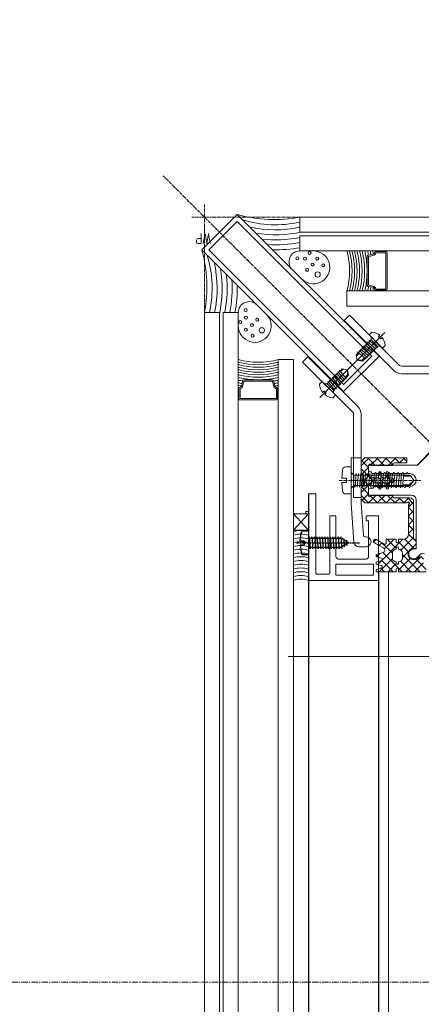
# Model space of a CAD drawing. Header units: inches. Extents: x -647532 to 3008597, y -136987 to 2557681.
# Tile 107 of 153: x 45221 to 45382, y 48554 to 48947. Entities that reach past the tile are written whole.
import ezdxf
from ezdxf import colors
from ezdxf.entities.mleader import LeaderData, LeaderLine
from ezdxf.enums import TextEntityAlignment as Align
from ezdxf.math import Vec2, Vec3

# ---------------------------------------------------------------- set-up
doc = ezdxf.new("R2010")
doc.units = ezdxf.units.IN
doc.header["$MEASUREMENT"] = 0
for name, pattern in [('BIAL-IT1I-KGD-001-IN-DWG-141 LEVEL 2 - OVERALL FIRE EXIT PLAN$0$CENTER', [2, 1.25, -0.25, 0.25, -0.25]), ('BIAL-IT1I-KGD-001-IN-DWG-141 LEVEL 2 - OVERALL FIRE EXIT PLAN$0$CENTER2', [28.575, 19.05, -3.175, 3.175, -3.175]), ('BIAL-IT1I-KGD-001-IN-DWG-141 LEVEL 2 - OVERALL FIRE EXIT PLAN$0$DASHED', [0.75, 0.5, -0.25]), ('BIAL-IT1I-KGD-001-IN-DWG-141 LEVEL 2 - OVERALL FIRE EXIT PLAN$0$HIDDEN', [9.525, 6.35, -3.175]), ('CENTER', [2, 1.25, -0.25, 0.25, -0.25]), ('DASHED2', [0.375, 0.25, -0.125])]:
    doc.linetypes.add(name, pattern=pattern)
for name, color, linetype, lineweight in [('ANNO-GRID', 8, 'DASHED2', 5), ('FURN', 8, 'Continuous', 5), ('FURN-HATCH', 8, 'Continuous', 5), ('YD-EXTERNAL 1', 8, 'Continuous', 5)]:
    doc.layers.add(name, color=color, linetype=linetype, lineweight=lineweight)
doc.layers.add('ARCH', color=8, linetype='Continuous')
doc.styles.add('ARIAL', font='arial.ttf')
doc.styles.add('BIAL-IT1I-KGD-001-IN-DWG-141 LEVEL 2 - OVERALL FIRE EXIT PLAN$0$RomanS', font='Romans.shx', dxfattribs={"width": 0.8})
doc.styles.get("Standard").update_dxf_attribs({"font": 'arial.ttf'})

# ---------------------------------------------------------------- blocks, each defined once
blk = doc.blocks.new('BIAL-IT1I-KGD-001-IN-DWG-141 LEVEL 2 - OVERALL FIRE EXIT PLAN$0$A$C258E6B3D')
for p, q in [((150, 2476.44), (150, 172.55)), ((156, 172.55), (156, 2476.44)), ((157.52, 2476.44), (157.52, 172.55)), ((163.52, 172.55), (163.52, 2476.44)), ((179.52, 2476.44), (179.52, 191.35)), ((185.52, 191.35), (185.52, 2476.44)), ((325.52, 167.94), (325.52, 2476.44)), ((209.55, 246.42), (209.55, 213.08)), ((212.55, 213.08), (212.55, 246.42)), ((242.33, 226.07), (249.05, 219.35)), ((285.96, 219.41), (284.51, 220.87)), ((284.71, 213.46), (291.66, 220.41)), ((286.66, 221.96), (285.66, 220.96)), ((285.66, 219.98), (285.66, 220.96)), ((291.66, 214.84), (285.66, 220.84)), ((286.68, 218.96), (290.68, 222.96)), ((291.66, 218.37), (288.07, 221.96)), ((249.05, 219.35), (249.05, 200)), ((252.45, 215.69), (252.45, 216.4)), ((255.16, 218.02), (253.07, 216.56)), ((253.07, 194.04), (253.07, 216.56)), ((253.43, 213.99), (253.43, 216.81)), ((255.16, 218.02), (256.9, 216.2)), ((255.16, 218.02), (257.26, 216.56)), ((257.26, 194.04), (257.26, 216.56)), ((257.64, 216.59), (258.15, 216.3)), ((258.15, 216.3), (257.65, 216.01)), ((261.05, 200), (261.05, 217)), ((262.16, 215.66), (264.47, 217.96)), ((282.25, 219), (263.05, 219)), ((263.05, 219), (282.25, 219)), ((265.79, 215.96), (263.79, 217.96)), ((266, 215.96), (268, 217.96)), ((269.32, 215.96), (267.32, 217.96)), ((269.54, 215.96), (271.54, 217.96)), ((272.86, 215.96), (270.86, 217.96)), ((273.07, 215.96), (275.07, 217.96)), ((276.39, 215.96), (274.39, 217.96)), ((276.61, 215.96), (278.61, 217.96)), ((282.99, 212.9), (277.93, 217.96)), ((278.61, 214.43), (282.41, 218.23)), ((278.66, 217.96), (278.66, 218.96)), ((278.66, 218.02), (279.61, 218.96)), ((285.96, 213.46), (280.46, 218.96)), ((282.41, 217.96), (282.41, 218.96)), ((282.55, 218.7), (282.55, 218)), ((291, 211.96), (286.41, 216.55)), ((287.47, 212.69), (291.66, 216.88)), ((209.26, 212.37), (189.22, 192.33)), ((246.16, 213.8), (247.62, 215.26)), ((248.16, 212.38), (246.16, 214.38)), ((251.95, 215.4), (252.45, 215.69)), ((252.45, 215.11), (251.95, 215.4)), ((251.95, 213.6), (252.45, 213.89)), ((252.45, 213.31), (251.95, 213.6)), ((252.42, 214.08), (253.07, 214.15)), ((257.9, 213.57), (252.42, 214.08)), ((252.42, 213.18), (253.07, 213.24)), ((257.9, 212.66), (252.42, 213.18)), ((252.42, 212.27), (253.07, 212.34)), ((252.45, 213.89), (252.45, 215.11)), ((252.45, 212.09), (252.45, 213.31)), ((256.9, 213.66), (256.9, 216.2)), ((257.26, 213.5), (257.9, 213.57)), ((257.26, 212.6), (257.9, 212.66)), ((257.65, 216.01), (257.65, 214.79)), ((257.65, 214.79), (258.15, 214.5)), ((258.15, 214.5), (257.65, 214.21)), ((257.65, 214.21), (257.65, 212.99)), ((257.65, 212.99), (258.15, 212.7)), ((258.15, 212.7), (257.65, 212.41)), ((257.65, 212.41), (257.65, 211.19)), ((264.16, 214.05), (262.16, 216.05)), ((262.16, 212.12), (264.16, 214.12)), ((264.16, 210.52), (262.16, 212.52)), ((288.73, 203.62), (278.66, 213.7)), ((279.68, 211.96), (283.66, 215.95)), ((283.99, 205.67), (291.66, 213.34)), ((191.34, 190.21), (211.38, 210.25)), ((246.16, 210.27), (248.16, 212.27)), ((249.16, 207.84), (246.16, 210.84)), ((246.16, 206.73), (248.92, 209.49)), ((251.95, 211.8), (252.45, 212.09)), ((252.45, 211.51), (251.95, 211.8)), ((251.95, 210), (252.45, 210.29)), ((252.45, 209.71), (251.95, 210)), ((251.95, 208.2), (252.45, 208.49)), ((257.9, 211.76), (252.42, 212.27)), ((252.42, 211.36), (253.07, 211.43)), ((257.9, 210.85), (252.42, 211.36)), ((252.42, 210.46), (253.07, 210.52)), ((257.9, 209.94), (252.42, 210.46)), ((252.42, 209.55), (253.07, 209.61)), ((257.9, 209.03), (252.42, 209.55)), ((252.42, 208.64), (253.07, 208.71)), ((257.9, 208.13), (252.42, 208.64)), ((252.45, 210.29), (252.45, 211.51)), ((252.45, 208.49), (252.45, 209.71)), ((253.47, 206.96), (256, 209.5)), ((257.11, 206.96), (254.43, 209.64)), ((257.26, 211.69), (257.9, 211.76)), ((257.26, 210.78), (257.9, 210.85)), ((257.26, 209.87), (257.9, 209.94)), ((257.26, 208.97), (257.9, 209.03)), ((257.65, 211.19), (258.15, 210.9)), ((258.15, 210.9), (257.65, 210.61)), ((257.65, 210.61), (257.65, 209.39)), ((257.65, 209.39), (258.15, 209.1)), ((258.15, 209.1), (257.65, 208.81)), ((257.65, 208.81), (257.65, 207.59)), ((261.16, 207.59), (264.16, 210.59)), ((264.16, 206.98), (261.59, 209.56)), ((278.66, 210.95), (278.68, 210.96)), ((278.66, 207.41), (282.21, 210.96)), ((282.5, 206.32), (278.66, 210.16)), ((280.07, 205.29), (284.25, 209.46)), ((291.66, 204.23), (286.41, 209.48)), ((287.09, 205.23), (291.66, 209.8)), ((291.66, 207.77), (288.4, 211.03)), ((163.73, 202.92), (163.73, 206.92)), ((164.23, 207.42), (178.73, 207.42)), ((164.23, 206.72), (164.23, 203.01)), ((164.43, 206.92), (178.53, 206.92)), ((178.73, 206.72), (178.73, 203.01)), ((179.23, 206.92), (179.23, 202.92)), ((202.41, 205.52), (197.04, 200.15)), ((198.59, 204.82), (197.74, 203.97)), ((201.35, 206.59), (201.86, 206.1)), ((201.56, 203.54), (201.49, 204.6)), ((201.86, 206.1), (202.41, 205.52)), ((249.16, 204.3), (246.16, 207.3)), ((246.16, 203.2), (249.16, 206.2)), ((252.45, 207.91), (251.95, 208.2)), ((251.95, 206.4), (252.45, 206.69)), ((252.45, 206.11), (251.95, 206.4)), ((251.95, 204.6), (252.45, 204.89)), ((252.45, 204.31), (251.95, 204.6)), ((253.04, 203.96), (252.05, 204.95)), ((252.42, 207.73), (253.07, 207.8)), ((257.9, 207.22), (252.42, 207.73)), ((252.42, 206.83), (253.07, 206.89)), ((257.9, 206.31), (252.42, 206.83)), ((252.42, 205.92), (253.07, 205.99)), ((257.9, 205.41), (252.42, 205.92)), ((252.42, 205.01), (253.07, 205.08)), ((257.9, 204.5), (252.42, 205.01)), ((252.45, 206.69), (252.45, 207.91)), ((252.45, 204.89), (252.45, 206.11)), ((253.57, 206.96), (252.57, 207.96)), ((254, 203.96), (256.16, 206.12)), ((256.57, 203.96), (254.16, 206.38)), ((257, 206.96), (258, 207.96)), ((257.26, 208.06), (257.9, 208.13)), ((257.26, 207.15), (257.9, 207.22)), ((257.26, 206.25), (257.9, 206.31)), ((257.26, 205.34), (257.9, 205.41)), ((257.26, 204.43), (257.9, 204.5)), ((257.54, 203.96), (258.45, 204.87)), ((257.65, 207.59), (258.15, 207.3)), ((258.15, 207.3), (257.65, 207.01)), ((257.65, 207.01), (257.65, 205.79)), ((257.65, 205.79), (258.15, 205.5)), ((258.15, 205.5), (257.65, 205.21)), ((257.65, 205.21), (257.65, 203.99)), ((261.16, 204.05), (264.16, 207.05)), ((264.16, 203.45), (261.16, 206.45)), ((281.13, 204.16), (280.05, 205.24)), ((285.6, 203.22), (284.34, 204.48)), ((290.49, 203.96), (290.14, 205.12)), ((290.22, 204.83), (291.66, 206.27)), ((4415.52, 207.96), (291.59, 207.96)), ((149, 147.59), (205.57, 204.15)), ((151.83, 147.59), (205.57, 201.33)), ((165.23, 199.92), (164.92, 201.64)), ((165.73, 200.12), (165.4, 201.75)), ((177.23, 200.12), (177.55, 201.75)), ((177.73, 199.92), (178.04, 201.64)), ((195.97, 201.21), (196.46, 200.7)), ((196.46, 200.7), (197.04, 200.15)), ((199.02, 201), (197.96, 201.07)), ((201.56, 203.54), (199.02, 201)), ((199.02, 201), (204.96, 195.06)), ((202.13, 203.54), (199.3, 200.15)), ((202.7, 202.98), (199.87, 199.58)), ((203.27, 202.42), (200.43, 199.02)), ((203.84, 201.85), (201, 198.45)), ((201.56, 203.54), (207.5, 197.6)), ((201.56, 203.54), (202.13, 203.54)), ((204.4, 201.28), (201.56, 197.89)), ((204.97, 200.72), (202.13, 197.32)), ((202.38, 202.73), (202.7, 202.98)), ((202.94, 202.16), (203.27, 202.42)), ((203.51, 201.6), (203.84, 201.85)), ((204.07, 201.03), (204.4, 201.28)), ((204.64, 200.46), (204.97, 200.72)), ((205.57, 204.15), (219.71, 190.01)), ((205.57, 201.33), (216.88, 190.01)), ((249, 200.94), (246.16, 203.77)), ((246.16, 199.66), (249.16, 202.66)), ((250.57, 196.99), (256.16, 202.59)), ((251.8, 201), (252.45, 201.37)), ((251.8, 200.5), (251.8, 201)), ((251.95, 202.8), (252.45, 203.09)), ((252.45, 202.51), (251.95, 202.8)), ((252.42, 204.11), (253.07, 204.17)), ((257.9, 203.59), (252.42, 204.11)), ((252.42, 203.2), (253.07, 203.26)), ((257.9, 202.68), (252.42, 203.2)), ((252.42, 202.29), (253.07, 202.36)), ((257.9, 201.78), (252.42, 202.29)), ((252.42, 201.38), (253.07, 201.45)), ((257.9, 200.87), (252.42, 201.38)), ((252.42, 200.48), (253.07, 200.54)), ((252.45, 203.09), (252.45, 204.31)), ((252.45, 201.37), (252.45, 202.51)), ((260.01, 196.99), (254.16, 202.84)), ((257.26, 203.52), (257.9, 203.59)), ((257.26, 202.62), (257.9, 202.68)), ((257.26, 201.71), (257.9, 201.78)), ((257.26, 200.8), (257.9, 200.87)), ((257.65, 203.99), (258.15, 203.7)), ((258.15, 203.7), (257.65, 203.41)), ((257.65, 203.41), (257.65, 202.27)), ((257.65, 202.27), (258.3, 201.9)), ((258.3, 201.9), (258.3, 200.5)), ((264.16, 199.91), (261.16, 202.91)), ((261.49, 200.84), (264.16, 203.52)), ((279.73, 202.02), (278.76, 202.99)), ((284.9, 203.04), (285.84, 203.99)), ((288.44, 203.05), (288.57, 203.18)), ((177.23, 199.42), (165.73, 199.42)), ((177.03, 199.92), (165.93, 199.92)), ((199.3, 200.15), (199.62, 200.4)), ((199.3, 200.15), (199.62, 200.4)), ((199.87, 199.58), (200.18, 199.83)), ((200.43, 199.02), (200.75, 199.26)), ((201, 198.45), (201.32, 198.7)), ((201.56, 197.89), (201.88, 198.13)), ((202.13, 197.32), (202.45, 197.57)), ((205.53, 200.15), (202.69, 196.75)), ((202.69, 196.75), (203.01, 197)), ((206.1, 199.59), (203.26, 196.19)), ((206.66, 199.02), (203.83, 195.62)), ((205.21, 199.9), (205.53, 200.15)), ((205.77, 199.33), (206.1, 199.59)), ((206.14, 198.4), (207.09, 197.45)), ((206.34, 198.77), (206.66, 199.02)), ((207.08, 195.48), (207.5, 197.6)), ((207.08, 195.48), (207.09, 197.45)), ((228.63, 196.99), (261.98, 196.99)), ((249.4, 196.99), (246.16, 200.23)), ((264.16, 196.99), (246.16, 196.99)), ((246.16, 196.99), (246.16, 192.99)), ((264.16, 196.99), (246.16, 196.99)), ((246.16, 196.99), (246.16, 192.99)), ((247.35, 197.31), (250, 199.96)), ((247.66, 196.99), (252.16, 196.99)), ((249.05, 200), (251.3, 200)), ((252.55, 197.38), (249.97, 199.96)), ((257.9, 199.96), (252.42, 200.48)), ((252.42, 199.57), (253.07, 199.64)), ((257.9, 199.06), (252.42, 199.57)), ((252.42, 198.71), (253.07, 198.77)), ((257.9, 198.19), (252.42, 198.71)), ((252.42, 197.8), (253.07, 197.86)), ((257.9, 197.28), (252.42, 197.8)), ((252.42, 196.89), (253.07, 196.96)), ((257.9, 196.38), (252.42, 196.89)), ((255.47, 197.99), (253.21, 200.26)), ((255.1, 197.99), (257.28, 200.17)), ((257.26, 199.9), (257.9, 199.96)), ((257.26, 198.99), (257.9, 199.06)), ((257.26, 198.12), (257.9, 198.19)), ((257.26, 197.22), (257.9, 197.28)), ((257.9, 197.26), (260.61, 199.96)), ((257.95, 196.99), (262.66, 196.99)), ((258.8, 200), (261.05, 200)), ((263.1, 197.43), (260.57, 199.96)), ((261.17, 196.99), (264.16, 199.98)), ((261.98, 196.99), (261.98, 193.99)), ((277.2, 197.96), (264.16, 196.99)), ((277.2, 197.96), (264.16, 196.99)), ((277.66, 198.96), (277.66, 198.46)), ((277.66, 198.96), (277.66, 198.46)), ((281.66, 196.14), (281.66, 198.96)), ((281.66, 196.14), (281.66, 198.96)), ((203.26, 196.19), (203.58, 196.44)), ((203.83, 195.62), (204.14, 195.87)), ((204.34, 196.24), (205.43, 195.15)), ((207.08, 195.48), (204.96, 195.06)), ((205.76, 175.78), (225.8, 195.82)), ((227.92, 193.7), (207.88, 173.66)), ((261.98, 193.99), (228.63, 193.99)), ((246.16, 192.99), (254.66, 192.99)), ((246.16, 192.99), (254.66, 192.99)), ((249.76, 190.86), (249.76, 192.99)), ((260.56, 192.99), (249.76, 192.99)), ((253.07, 194.04), (252.06, 192.99)), ((252.42, 195.98), (253.07, 196.05)), ((257.9, 195.47), (252.42, 195.98)), ((252.42, 195.08), (253.07, 195.14)), ((252.42, 195.08), (253.07, 195.14)), ((257.89, 194.56), (252.42, 195.08)), ((257.26, 194.04), (253.07, 194.04)), ((254.66, 192.99), (255.16, 193.49)), ((254.66, 192.99), (255.16, 193.49)), ((255.16, 193.49), (255.66, 192.99)), ((255.16, 193.49), (255.66, 192.99)), ((255.66, 192.99), (264.24, 192.99)), ((255.66, 192.99), (264.24, 192.99)), ((257.26, 196.31), (257.9, 196.38)), ((257.26, 195.4), (257.9, 195.47)), ((257.26, 194.04), (257.89, 194.56)), ((257.26, 194.04), (258.26, 192.99)), ((260.56, 190.86), (260.56, 192.99)), ((264.38, 193), (279.81, 194.14)), ((264.38, 193), (279.81, 194.14)), ((216.88, 190.01), (163.14, 136.27)), ((219.71, 190.01), (163.14, 133.44)), ((179.52, 191.35), (185.52, 191.35)), ((189.22, 192.33), (191.34, 190.21)), ((211.04, 191.52), (210.61, 189.4)), ((216.55, 183.46), (210.61, 189.4)), ((211.8, 188.78), (210.71, 189.87)), ((211.04, 191.52), (213.16, 191.95)), ((211.04, 191.52), (213.01, 191.53)), ((214.58, 191.11), (211.18, 188.27)), ((215.14, 190.54), (211.74, 187.7)), ((215.71, 189.98), (212.31, 187.14)), ((216.27, 189.41), (212.88, 186.57)), ((213.95, 190.59), (213.01, 191.53)), ((219.1, 186.01), (213.16, 191.95)), ((216.84, 188.85), (213.44, 186.01)), ((214.32, 190.78), (214.58, 191.11)), ((214.89, 190.22), (215.14, 190.54)), ((215.45, 189.65), (215.71, 189.98)), ((216.02, 189.08), (216.27, 189.41)), ((216.59, 188.52), (216.84, 188.85)), ((250.88, 189.62), (254.31, 189.25)), ((254.31, 189.25), (254.31, 191.11)), ((256.01, 191.11), (254.31, 191.11)), ((256.01, 189.25), (256.01, 191.11)), ((256.01, 189.25), (259.44, 189.62)), ((211.18, 188.27), (211.43, 188.59)), ((211.74, 187.7), (211.99, 188.02)), ((212.31, 187.14), (212.56, 187.46)), ((212.88, 186.57), (213.12, 186.89)), ((213.44, 186.01), (213.69, 186.32)), ((217.41, 188.28), (214.01, 185.44)), ((214.01, 185.44), (214.25, 185.76)), ((217.97, 187.71), (214.57, 184.87)), ((214.57, 184.87), (214.82, 185.19)), ((218.54, 187.15), (215.14, 184.31)), ((221.08, 186.85), (215.7, 181.48)), ((219.1, 186.57), (215.7, 183.74)), ((219.1, 186.01), (216.55, 183.46)), ((217.15, 187.95), (217.41, 188.28)), ((217.72, 187.39), (217.97, 187.71)), ((218.28, 186.82), (218.54, 187.15)), ((219.1, 186.01), (219.1, 186.57)), ((219.1, 186.01), (220.15, 185.93)), ((221.66, 186.3), (221.08, 186.85)), ((222.15, 185.79), (221.66, 186.3)), ((215.14, 184.31), (215.39, 184.63)), ((215.7, 183.74), (215.95, 184.06)), ((215.7, 183.74), (215.95, 184.06)), ((216.26, 180.9), (215.7, 181.48)), ((216.77, 180.41), (216.26, 180.9)), ((216.55, 183.46), (216.63, 182.4)), ((220.37, 183.04), (219.52, 182.19)), ((287.66, 184.46), (287.66, 184.46)), ((287.66, 184.46), (287.66, 184.46)), ((207.88, 173.66), (205.76, 175.78)), ((150, 172.55), (156, 172.55)), ((157.52, 172.55), (163.52, 172.55)), ((206.9, 163.96), (206.9, 169.96)), ((206.9, 169.96), (4437.52, 169.96)), ((4437.52, 163.96), (206.9, 163.96)), ((214.98, 161.67), (214.98, 150.17)), ((215.48, 162.17), (217.2, 162.48)), ((215.48, 161.47), (215.48, 150.37)), ((215.68, 161.67), (217.31, 161.99)), ((222.48, 163.67), (218.48, 163.67)), ((222.28, 163.17), (218.57, 163.17)), ((222.48, 148.87), (222.48, 162.97)), ((222.98, 148.67), (222.98, 163.17)), ((215.48, 149.67), (217.2, 149.36)), ((215.68, 150.17), (217.31, 149.85)), ((163.14, 133.44), (149, 147.59)), ((163.14, 136.27), (151.83, 147.59)), ((188.1, 141.96), (188.1, 147.96)), ((188.1, 147.96), (4437.52, 147.96)), ((218.48, 148.17), (222.48, 148.17)), ((222.28, 148.67), (218.57, 148.67)), ((4437.52, 141.96), (188.1, 141.96)), ((188.1, 134.44), (188.1, 140.44)), ((188.1, 140.44), (4437.52, 140.44)), ((4437.52, 134.44), (188.1, 134.44))]:
    blk.add_line(p, q)
at = {"linetype": 'BIAL-IT1I-KGD-001-IN-DWG-141 LEVEL 2 - OVERALL FIRE EXIT PLAN$0$CENTER'}
for p, q in [((921.64, 906.08), (154.76, 139.2)), ((900.46, 884.9), (133.58, 118.03)), ((255.16, 188.19), (255.16, 220.82)), ((197.74, 203.97), (197.21, 204.5)), ((198.59, 204.82), (198.06, 205.35)), ((219.52, 182.19), (220.06, 181.65)), ((220.37, 183.04), (220.91, 182.5)), ((150, 172.55), (150, 129.44)), ((188.1, 134.44), (145, 134.44))]:
    blk.add_line(p, q, dxfattribs=at)
at = {"linetype": 'BIAL-IT1I-KGD-001-IN-DWG-141 LEVEL 2 - OVERALL FIRE EXIT PLAN$0$DASHED'}
blk.add_line((185.52, 279.44), (185.52, 191.35), dxfattribs=at)
at = {"linetype": 'BIAL-IT1I-KGD-001-IN-DWG-141 LEVEL 2 - OVERALL FIRE EXIT PLAN$0$HIDDEN'}
for p, q in [((249.05, 219.48), (242.05, 226.49)), ((249.05, 205.24), (249.05, 219.48)), ((278.8, 203.09), (279.31, 203.96)), ((280.09, 202.32), (281.02, 203.96)), ((284.69, 203.31), (284.49, 203.96)), ((285.64, 203.31), (285.84, 203.96)), ((287.69, 203.31), (287.49, 203.96)), ((288.64, 203.31), (288.84, 203.96)), ((290.68, 203.32), (290.49, 203.96)), ((291.66, 203.46), (291.66, 203.96))]:
    blk.add_line(p, q, dxfattribs=at)
at = {"linetype": 'Continuous'}
for p, q in [((291.66, 211.96), (291.66, 222.96)), ((262.16, 216.46), (262.16, 210.46)), ((263.66, 217.96), (278.66, 217.96)), ((264.87, 215.96), (264.51, 216.32)), ((278.66, 218.96), (282.41, 218.96)), ((248.16, 215.26), (246.16, 215.26)), ((246.16, 215.26), (246.16, 198.49)), ((248.16, 210.46), (248.16, 215.26)), ((263.8, 215.61), (263.8, 215.61)), ((264.16, 215.26), (263.8, 215.61)), ((264.21, 215.96), (264.11, 215.96)), ((264.16, 215.91), (264.16, 216.01)), ((264.16, 198.49), (264.16, 215.26)), ((276.66, 215.96), (264.87, 215.96)), ((278.66, 211.96), (278.66, 213.96)), ((286.16, 213.46), (284.16, 213.46)), ((249.16, 200.96), (249.16, 209.46)), ((254.16, 208.96), (254.16, 207.96)), ((256.16, 207.96), (256.16, 208.96)), ((261.16, 209.46), (261.16, 200.96)), ((278.66, 211.96), (279.66, 211.96)), ((278.66, 210.96), (279.66, 210.96)), ((278.66, 206.96), (278.66, 210.96)), ((282.16, 211.96), (282.66, 211.96)), ((282.16, 210.96), (282.66, 210.96)), ((286.16, 209.46), (284.16, 209.46)), ((288.16, 211.96), (287.66, 211.96)), ((288.16, 210.96), (287.66, 210.96)), ((290.66, 211.96), (291.66, 211.96)), ((291.66, 210.96), (290.66, 210.96)), ((291.66, 203.96), (291.66, 210.96)), ((254.16, 207.96), (252.16, 207.96)), ((252.16, 206.96), (254.16, 206.96)), ((254.16, 204.96), (252.16, 204.96)), ((254.16, 206.96), (254.16, 204.96)), ((258.16, 207.96), (256.16, 207.96)), ((256.16, 206.96), (258.16, 206.96)), ((256.16, 204.96), (256.16, 206.96)), ((258.16, 204.96), (256.16, 204.96)), ((278.66, 206.96), (280.17, 206.96)), ((279.31, 203.96), (280.61, 206.21)), ((281.02, 203.96), (282.15, 205.96)), ((284.49, 203.96), (283.97, 205.76)), ((285.84, 203.96), (286.19, 205.12)), ((287.49, 203.96), (287.14, 205.12)), ((288.84, 203.96), (289.19, 205.12)), ((252.16, 203.96), (254.16, 203.96)), ((254.16, 203.96), (254.16, 201.96)), ((256.16, 203.96), (258.16, 203.96)), ((256.16, 201.96), (256.16, 203.96)), ((247.66, 196.99), (246.16, 198.49)), ((252.16, 199.96), (249.16, 199.96)), ((252.16, 196.99), (253.16, 197.99)), ((253.16, 197.99), (257.16, 197.99)), ((258.16, 196.99), (257.16, 197.99)), ((261.16, 199.96), (258.16, 199.96)), ((262.66, 196.99), (264.16, 198.49))]:
    blk.add_line(p, q, dxfattribs=at)
at = {"linetype": 'BIAL-IT1I-KGD-001-IN-DWG-141 LEVEL 2 - OVERALL FIRE EXIT PLAN$0$CENTER2'}
for p, q in [((209.29, 193.27), (196.1, 206.46)), ((208.83, 193.73), (222.02, 180.54))]:
    blk.add_line(p, q, dxfattribs=at)
at = {"linetype": 'ByBlock'}
for p, q in [((295.07, 203.96), (269.27, 203.96)), ((269.27, 203.96), (269.27, 198.96)), ((288.57, 186.96), (288.57, 201.96)), ((288.57, 201.96), (293.07, 201.96)), ((293.07, 201.96), (293.07, 186.96)), ((295.07, 175.96), (295.07, 203.96)), ((269.27, 198.96), (271.27, 198.96)), ((271.27, 198.96), (271.27, 199.96)), ((271.27, 199.96), (285.57, 199.96)), ((286.57, 198.96), (286.57, 187.96)), ((269.27, 186.66), (269.27, 184.76)), ((285.57, 186.96), (269.57, 186.96)), ((293.07, 186.96), (288.57, 186.96)), ((269.57, 184.46), (292.27, 184.46)), ((292.57, 184.16), (292.57, 179.26)), ((292.27, 178.96), (260.57, 178.96)), ((260.57, 178.96), (260.57, 175.96)), ((260.57, 175.96), (260.57, 175.96)), ((260.57, 175.96), (267.57, 175.96)), ((267.57, 175.96), (267.57, 174.96)), ((267.57, 174.96), (268.57, 174.96)), ((268.57, 175.96), (275.07, 169.96)), ((268.57, 169.96), (275.07, 175.96)), ((268.57, 169.96), (268.57, 175.96)), ((268.57, 175.96), (275.07, 175.96)), ((268.57, 174.96), (268.57, 175.96)), ((268.57, 175.96), (279.57, 175.96)), ((275.07, 175.96), (275.07, 169.96)), ((279.57, 175.96), (280.07, 176.46)), ((280.07, 176.46), (280.57, 175.96)), ((280.57, 175.96), (295.07, 175.96)), ((275.07, 169.96), (268.57, 169.96))]:
    blk.add_line(p, q, dxfattribs=at)
at = {"lineweight": -3, "ltscale": 1000}
for p, q in [((291.59, 203.96), (4413.52, 203.96)), ((260.5, 175.96), (4413.52, 175.96))]:
    blk.add_line(p, q, dxfattribs=at)
at = {"linetype": 'BIAL-IT1I-KGD-001-IN-DWG-141 LEVEL 2 - OVERALL FIRE EXIT PLAN$0$CENTER', "lineweight": -3}
blk.add_line((280.07, 171.16), (280.07, 196.54), dxfattribs=at)
at = {"lineweight": -3}
for p, q in [((277.66, 188.92), (282.32, 189.32)), ((278.27, 188.86), (277.66, 188.92)), ((278.27, 175.96), (278.27, 188.99)), ((278.32, 190.03), (281.71, 190.32)), ((278.87, 189.98), (278.32, 190.03)), ((279, 191.15), (281.1, 191.33)), ((279.55, 191.1), (279, 191.15)), ((280.07, 188.01), (280.07, 191.96)), ((281.1, 191.33), (280.42, 191.39)), ((281.71, 190.32), (281.03, 190.38)), ((282.32, 189.32), (281.64, 189.37)), ((281.88, 175.96), (281.88, 188.99)), ((277.66, 187.86), (282.49, 188.27)), ((278.27, 187.81), (277.66, 187.86)), ((277.66, 186.8), (282.49, 187.21)), ((278.27, 186.75), (277.66, 186.8)), ((277.66, 185.74), (282.49, 186.16)), ((278.27, 185.69), (277.66, 185.74)), ((277.66, 184.69), (282.49, 185.1)), ((282.49, 188.27), (281.88, 188.32)), ((282.49, 187.21), (281.88, 187.27)), ((282.49, 186.16), (281.88, 186.21)), ((282.49, 185.1), (281.88, 185.15)), ((278.27, 184.63), (277.66, 184.69)), ((277.66, 183.63), (282.49, 184.04)), ((278.27, 183.57), (277.66, 183.63)), ((277.66, 182.57), (282.49, 182.98)), ((278.27, 182.51), (277.66, 182.57)), ((277.66, 181.51), (282.49, 181.92)), ((278.27, 181.46), (277.66, 181.51)), ((282.49, 184.04), (281.88, 184.09)), ((282.49, 182.98), (281.88, 183.03)), ((282.49, 181.92), (281.88, 181.97)), ((282.49, 180.86), (281.88, 180.92)), ((277.66, 180.45), (282.49, 180.86)), ((278.27, 180.4), (277.66, 180.45)), ((277.66, 179.39), (282.49, 179.81)), ((278.27, 179.34), (277.66, 179.39)), ((277.66, 178.34), (282.49, 178.75)), ((278.27, 178.28), (277.66, 178.34)), ((277.66, 177.28), (282.49, 177.69)), ((278.27, 177.22), (277.66, 177.28)), ((282.49, 179.81), (281.88, 179.86)), ((282.49, 178.75), (281.88, 178.8)), ((282.49, 177.69), (281.88, 177.74)), ((275.34, 175.96), (284.81, 175.96)), ((275.34, 174.01), (275.34, 175.96)), ((279.31, 172.67), (276.22, 173.02)), ((277.67, 176.21), (282.49, 176.63)), ((278.27, 175.96), (277.67, 176.21)), ((279.31, 172.67), (279.31, 174.31)), ((279.31, 174.31), (280.84, 174.31)), ((280.84, 172.67), (280.84, 174.31)), ((280.84, 172.67), (283.92, 173.02)), ((282.49, 176.63), (281.88, 176.68)), ((282.49, 176.63), (281.88, 176.68)), ((284.81, 174.01), (284.81, 175.96))]:
    blk.add_line(p, q, dxfattribs=at)
at = {"linetype": 'Continuous', "lineweight": -3}
for q in [(278.27, 188.99), (281.88, 188.99)]:
    blk.add_line((280.07, 191.96), q, dxfattribs=at)
for centre, radius in [((169.22, 181.86), 0.599), ((164.3, 176.4), 0.599), ((166.56, 179.46), 0.599), ((168.96, 177.6), 0.599), ((172.95, 179.66), 1.06), ((166.63, 174.6), 0.599), ((171.09, 175.46), 0.599), ((166.5, 171.6), 0.599), ((195.22, 157.39), 1.06), ((191.02, 155.53), 0.599), ((193.15, 153.4), 0.599), ((197.41, 153.67), 0.599), ((187.16, 150.94), 0.599), ((190.16, 151.07), 0.599), ((195.02, 151.01), 0.599), ((191.95, 148.75), 0.599)]:
    blk.add_circle(centre, radius)
for centre, radius, start, end in [((285.22, 221.58), 1, 135, 225), ((255.05, 216.4), 2.6, 4.2528, 179.9957), ((263.05, 217), 2, 90, 180), ((282.25, 218.7), 0.3, 360, 90), ((284.66, 217.96), 2.25, 180, 63.6122), ((284.55, 218), 2, 179.9951, 45), ((208.55, 213.08), 1, 315, 0), ((208.55, 213.08), 4, 315, 0), ((164.23, 206.92), 0.5, 90, 180), ((164.43, 206.72), 0.2, 90, 180), ((178.53, 206.72), 0.2, 0, 90), ((178.73, 206.92), 0.5, 0, 90), ((202, 200.67), 6.14, 141.3345, 173.3794), ((201.89, 200.56), 6.14, 96.6206, 128.6648), ((201.18, 206.42), 0.24, 46.1368, 88.986), ((169.52, 178.72), 23.67, 101.4492, 104.6814), ((169.52, 178.72), 22.67, 101.3904, 105.3445), ((164.23, 202.92), 0.5, 180, 270), ((163.93, 201.46), 1, 10.2197, 84.3894), ((164.33, 203.01), 0.1, 180, 255.7185), ((163.93, 201.46), 1.5, 11.1736, 75.7185), ((179.02, 201.46), 1.5, 104.2815, 168.8264), ((173.52, 178.72), 22.67, 74.6555, 78.8194), ((179.02, 201.46), 1, 95.6106, 169.7803), ((173.52, 178.72), 23.67, 75.3186, 78.739), ((178.63, 203.01), 0.1, 284.2815, 0), ((178.73, 202.92), 0.5, 270, 0), ((196.14, 201.38), 0.24, 181.0141, 223.8632), ((279.66, 198.96), 2, 360, 180), ((169.52, 178.72), 21.67, 101.4444, 106.0712), ((171.52, 162.99), 36.41, 77.3065, 102.6935), ((171.52, 163.78), 34.61, 76.6359, 103.3641), ((171.52, 164.58), 32.81, 75.8887, 104.1113), ((165.73, 199.92), 0.5, 180, 270), ((165.93, 200.12), 0.2, 180, 270), ((177.03, 200.12), 0.2, 270, 0), ((177.23, 199.92), 0.5, 270, 0), ((173.52, 178.72), 21.67, 73.9288, 78.7751), ((228.63, 192.99), 4, 90, 135), ((251.3, 200.5), 0.5, 270, 0), ((258.8, 200.5), 0.5, 180, 270), ((277.16, 198.46), 0.5, 274.2364, 360), ((277.16, 198.46), 0.5, 274.2364, 360), ((171.52, 165.38), 31.01, 75.0506, 104.9494), ((171.52, 164.38), 31.01, 75.0506, 104.9494), ((171.52, 163.38), 31.01, 75.0506, 104.9494), ((171.52, 162.38), 31.01, 75.0506, 104.9494), ((228.63, 192.99), 1, 90, 135), ((264.24, 194.99), 2, 270, 274.2364), ((264.24, 194.99), 2, 270, 274.2364), ((279.66, 196.14), 2, 274.2364, 0), ((279.66, 196.14), 2, 274.2364, 0), ((171.52, 161.38), 31.01, 75.0506, 104.9494), ((251.01, 190.86), 1.25, 180, 263.8226), ((259.31, 190.86), 1.25, 276.1774, 0), ((216.11, 186.34), 6.14, 321.3352, 353.3794), ((221.97, 185.62), 0.24, 1.014, 43.8632), ((170.08, 177.92), 6.56, 320.0503, 180.3961), ((216.22, 186.45), 6.14, 276.6206, 308.6655), ((216.94, 180.59), 0.24, 226.1368, 268.9859), ((108.76, 162.99), 48.32, 350.4831, 12.1644), ((97.49, 162.15), 53.53, 344.2116, 11.1998), ((107.64, 162.88), 45.44, 343.1679, 12.2773), ((108.23, 162.93), 46.86, 347.1328, 11.8429), ((109.75, 163.05), 49.34, 353.3578, 11.1003), ((110.79, 163.13), 50.3, 355.9146, 10.7941), ((112.14, 163.23), 50.94, 358.2188, 10.5374), ((167.85, 172.55), 4.33, 180.0635, 313.5058), ((176.94, 155.96), 31.01, 345.0506, 14.9494), ((177.94, 155.96), 31.01, 345.0506, 14.9494), ((178.94, 155.96), 31.01, 345.0506, 14.9494), ((179.94, 155.96), 31.01, 345.0506, 14.9494), ((180.94, 155.96), 31.01, 345.0506, 14.9494), ((180.14, 155.96), 32.81, 345.8887, 14.1113), ((179.34, 155.96), 34.61, 346.6359, 13.3641), ((178.54, 155.96), 36.41, 347.3065, 12.6935), ((215.48, 161.67), 0.5, 90, 180), ((194.28, 157.96), 21.67, 11.2249, 16.0712), ((215.68, 161.47), 0.2, 90, 180), ((194.28, 157.96), 22.67, 11.1806, 15.3445), ((194.28, 157.96), 23.67, 11.261, 14.6814), ((217.02, 163.47), 1, 280.2197, 354.3894), ((217.02, 163.47), 1.5, 281.1736, 345.7185), ((218.48, 163.17), 0.5, 90, 180), ((218.57, 163.07), 0.1, 90, 165.7185), ((222.28, 162.97), 0.2, 0, 90), ((222.48, 163.17), 0.5, 0, 90), ((193.47, 154.53), 6.56, 269.6039, 129.9497), ((188.11, 152.29), 4.33, 136.4942, 269.9365), ((215.48, 150.17), 0.5, 180, 270), ((194.28, 153.96), 21.67, 343.9288, 348.5556), ((215.68, 150.37), 0.2, 180, 270), ((194.28, 153.96), 22.67, 344.6555, 348.6096), ((217.02, 148.38), 1.5, 14.2815, 78.8264), ((178.68, 95.23), 50.3, 79.2059, 94.0854), ((178.79, 96.59), 50.94, 79.4626, 91.7812), ((194.28, 153.96), 23.67, 345.3186, 348.5508), ((217.02, 148.38), 1, 5.6106, 79.7803), ((218.48, 148.67), 0.5, 180, 270), ((218.57, 148.77), 0.1, 194.2815, 270), ((222.28, 148.87), 0.2, 270, 0), ((222.48, 148.67), 0.5, 270, 0), ((178.6, 94.19), 49.34, 78.8997, 96.6422), ((178.49, 92.67), 46.86, 78.1571, 102.8672), ((178.55, 93.21), 48.32, 77.8356, 99.5169), ((177.71, 81.94), 53.53, 78.8002, 105.7884), ((178.44, 92.09), 45.44, 77.7227, 106.8321)]:
    blk.add_arc(centre, radius, start, end)
at = {"linetype": 'Continuous'}
for centre, radius, start, end in [((263.66, 216.46), 1.5, 90, 180), ((264.16, 215.96), 0.5, 44.8434, 224.4733), ((276.66, 213.96), 2, 0.0028, 90.0028), ((284.16, 211.96), 1.5, 90, 180), ((286.16, 211.96), 1.5, 0, 90), ((249.16, 210.46), 1, 179.9977, 270), ((249.16, 210.46), 1, 179.9977, 270), ((249.16, 210.46), 1, 179.9977, 270), ((255.16, 208.96), 1, 0, 180), ((261.16, 210.46), 1, 270, 0), ((279.66, 211.46), 0.5, 270, 90), ((282.16, 211.46), 0.5, 90, 270), ((284.16, 210.96), 1.5, 180, 270), ((286.16, 210.96), 1.5, 270, 0), ((288.16, 211.46), 0.5, 270, 90), ((290.66, 211.46), 0.5, 90, 270), ((252.16, 207.46), 0.5, 90, 270), ((252.16, 204.46), 0.5, 90, 270), ((258.16, 207.46), 0.5, 270, 90), ((258.16, 204.46), 0.5, 270, 90), ((280.17, 206.46), 0.5, 330, 90), ((283.01, 205.46), 1, 16.8813, 150), ((286.66, 204.96), 0.5, 18.4349, 161.5651), ((289.66, 204.96), 0.5, 18.4349, 161.5651), ((249.16, 200.46), 0.5, 89.9943, 270), ((252.16, 201.96), 2, 270, 0), ((258.16, 201.96), 2, 180, 270), ((261.16, 200.46), 0.5, 270, 90.0057)]:
    blk.add_arc(centre, radius, start, end, dxfattribs=at)
at = {"linetype": 'BIAL-IT1I-KGD-001-IN-DWG-141 LEVEL 2 - OVERALL FIRE EXIT PLAN$0$HIDDEN'}
for centre, radius, start, end in [((279.45, 202.71), 0.75, 150, 330), ((285.16, 203.46), 0.5, 197.5898, 342.4102), ((288.16, 203.46), 0.5, 197.5898, 342.4102), ((291.16, 203.46), 0.5, 196.1728, 0)]:
    blk.add_arc(centre, radius, start, end, dxfattribs=at)
at = {"linetype": 'ByBlock'}
for centre, radius, start, end in [((285.57, 198.96), 1, 0, 90), ((269.57, 186.66), 0.3, 90, 180), ((285.57, 187.96), 1, 270, 0), ((269.57, 184.76), 0.3, 180, 270), ((292.27, 184.16), 0.3, 0, 90), ((292.27, 179.26), 0.3, 270, 0), ((285.48, 172.96), 10.35, 163.1483, 196.8517), ((286.98, 172.96), 10.35, 163.1483, 196.8517), ((288.48, 172.96), 10.35, 163.1483, 196.8517), ((289.98, 172.96), 10.35, 163.1483, 196.8517), ((291.48, 172.96), 10.35, 163.1483, 196.8517), ((292.98, 172.96), 10.35, 163.1483, 196.8517), ((294.48, 172.96), 10.35, 163.1483, 196.8517), ((295.98, 172.96), 10.35, 163.1483, 196.8517), ((297.48, 172.96), 10.35, 163.1483, 196.8517), ((298.98, 172.96), 10.35, 163.1483, 196.8517), ((300.48, 172.96), 10.35, 163.1483, 196.8517), ((301.98, 172.96), 10.35, 163.1483, 196.8517), ((303.48, 172.96), 10.35, 163.1483, 196.8517), ((304.98, 172.96), 10.35, 163.1483, 196.8517)]:
    blk.add_arc(centre, radius, start, end, dxfattribs=at)
at = {"lineweight": -3}
for centre, start, end in [((276.34, 174.01), 180, 263.5755), ((283.81, 174.01), 276.4245, 0)]:
    blk.add_arc(centre, 1, start, end, dxfattribs=at)
at = {"style": 'BIAL-IT1I-KGD-001-IN-DWG-141 LEVEL 2 - OVERALL FIRE EXIT PLAN$0$RomanS', "width": 0.8}
blk.add_text('WP', height=4, rotation=270, dxfattribs=at).set_placement((156.61, 137.03))
blk.add_text('WP', height=4, rotation=270, dxfattribs=at).set_placement((156.61, 137.03))
blk = doc.blocks.new('_TagSlot')
at = {"color": 0, "linetype": 'ByBlock', "lineweight": -2, "transparency": 16777216}
for p, q in [((-4, 4), (4, 4)), ((-4, -4), (4, -4))]:
    blk.add_line(p, q, dxfattribs=at)
for centre, start, end in [((-4, 0), 90, 270), ((4, 0), 270, 90)]:
    blk.add_arc(centre, 4, start, end, dxfattribs=at)
at = {"layer": 'FURN', "color": 0, "transparency": 16777216, "style": 'ARIAL'}
blk.add_attdef('M-01', text='', height=2.5, dxfattribs=at).set_placement((0, -1.5), align=Align.CENTER)
blk = doc.blocks.new('_DotSmall')
at = {"color": 0, "linetype": 'ByBlock', "const_width": 0.5}
blk.add_lwpolyline([(-0.0625, 0, 1), (0.0625, 0, 1)], format="xyb", close=True, dxfattribs=at)
blk = doc.blocks.new('ARCH')
at = {"layer": 'ANNO-GRID', "linetype": 'CENTER', "ltscale": 2}
blk.add_lwpolyline([(44334.09, 48562.363), (158043.141, 48562.363)], dxfattribs=at)
at = {"layer": 'YD-EXTERNAL 1', "rotation": 269.9999999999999}
blk.add_blockref('BIAL-IT1I-KGD-001-IN-DWG-141 LEVEL 2 - OVERALL FIRE EXIT PLAN$0$A$C258E6B3D', (45160.642, 49017.883), dxfattribs=at)
at = {"layer": 'FURN-HATCH', "linetype": 'Continuous'}
ml = blk.add_multileader_block('Standard', dxfattribs=at)
ml.set_content('_TagSlot', color=256, scale=-11.71875)
ml.set_attribute('M-01', 'VNR1', width=0)
ml.set_leader_properties(color=256, linetype='ByLayer', lineweight=-1)
ml.set_arrow_properties(name='DOTSMALL')
ml.build(insert=Vec2(0, 0))
ml.multileader.update_dxf_attribs({"dogleg_length": 115.809, "arrow_head_size": 28.235})
ctx = ml.context
ctx.base_point, ctx.char_height, ctx.arrow_head_size, ctx.landing_gap_size, ctx.plane_origin = Vec3(101476.346, 52296.962), 200, 28.235, 4, Vec3(100757.024, 52076.672)
notes = []
notes.append((ctx, [(0, (0, 0, 0), (0, 0), (1, 0), 1, [])]))
ctx.block.insert, ctx.block.rotation, ctx.block.scale = Vec3(101570.096, 52296.962), 3.1415927, Vec3(-11.71875, 11.71875, 11.71875)
ml = blk.add_multileader_block('Standard', dxfattribs=at)
ml.set_content('_TagSlot', color=256, scale=-11.71875)
ml.set_attribute('M-01', 'VNR1', width=0)
ml.set_leader_properties(color=256, linetype='ByLayer', lineweight=-1)
ml.set_arrow_properties(name='DOTSMALL')
ml.build(insert=Vec2(0, 0))
ml.multileader.update_dxf_attribs({"dogleg_length": 115.809, "arrow_head_size": 28.235})
ctx = ml.context
ctx.base_point, ctx.char_height, ctx.arrow_head_size, ctx.landing_gap_size, ctx.plane_origin = Vec3(97954.669, 52254.917), 200, 28.235, 4, Vec3(97235.347, 52034.627)
notes.append((ctx, [(0, (0, 0, 0), (0, 0), (1, 0), 1, [])]))
ctx.block.insert, ctx.block.rotation, ctx.block.scale = Vec3(98048.419, 52254.917), 3.1415927, Vec3(-11.71875, 11.71875, 11.71875)
ml = blk.add_multileader_block('Standard', dxfattribs=at)
ml.set_content('_TagSlot', color=256, scale=-11.71875)
ml.set_attribute('M-01', 'VNR1', width=0)
ml.set_leader_properties(color=256, linetype='ByLayer', lineweight=-1)
ml.set_arrow_properties(name='DOTSMALL')
ml.build(insert=Vec2(0, 0))
ml.multileader.update_dxf_attribs({"dogleg_length": 115.809, "arrow_head_size": 28.235})
ctx = ml.context
ctx.base_point, ctx.char_height, ctx.arrow_head_size, ctx.landing_gap_size, ctx.plane_origin = Vec3(99751.234, 51693.272), 200, 28.235, 4, Vec3(99031.911, 51472.982)
notes.append((ctx, [(0, (0, 0, 0), (0, 0), (1, 0), 1, [])]))
ctx.block.insert, ctx.block.rotation, ctx.block.scale = Vec3(99844.984, 51693.272), 3.1415927, Vec3(-11.71875, 11.71875, 11.71875)
for ctx, leaders in notes:
    for number, flags, end, landing, length, lines in leaders:
        leader = LeaderData()
        leader.index, (leader.has_last_leader_line, leader.has_dogleg_vector, leader.attachment_direction) = number, flags
        leader.last_leader_point, leader.dogleg_vector, leader.dogleg_length = Vec3(end), Vec3(landing), length
        for number, points, colour, breaks in lines:
            line = LeaderLine()
            line.index, line.vertices, line.color, line.breaks = number, Vec3.list(points), colors.encode_raw_color(colour), breaks
            leader.lines.append(line)
        ctx.leaders.append(leader)

msp = doc.modelspace()

# ---------------------------------------------------------------- block references
at = {"layer": 'ARCH'}
msp.add_blockref('ARCH', (0, 0), dxfattribs=at)

doc.saveas('drawing.dxf')
